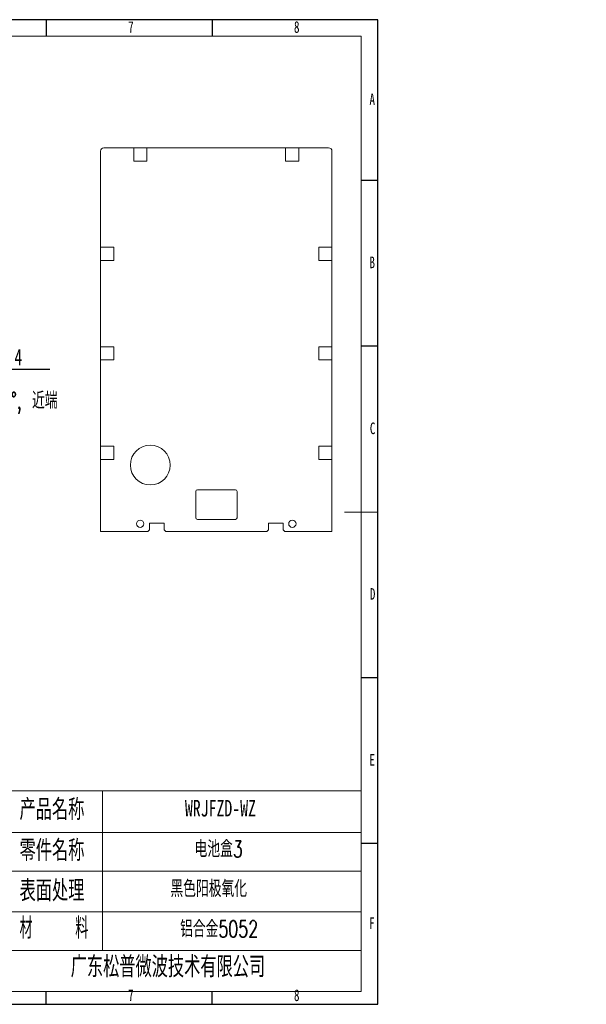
# Model space of a CAD drawing. Header units: millimetres. Extents: x -8 to 916, y -4 to 297.
# Tile 4 of 5: x 312 to 483, y 0 to 297. Entities that reach past the tile are written whole.
import ezdxf

# ---------------------------------------------------------------- set-up
doc = ezdxf.new("R2010")
doc.units = ezdxf.units.MM
for name, color, linetype in [('10', 7, 'Continuous'), ('5', 7, 'Continuous'), ('9', 7, 'Continuous')]:
    doc.layers.add(name, color=color, linetype=linetype)
doc.styles.add('SLDTEXTSTYLE0', font='TXT', dxfattribs={"width": 0.7})
doc.styles.add('SLDTEXTSTYLE1', font='TXT', dxfattribs={"width": 0.7, "bigfont": 'bigfont'})
doc.styles.add('SLDTEXTSTYLE3', font='TXT', dxfattribs={"width": 0.566667, "bigfont": 'bigfont'})
doc.styles.add('SLDTEXTSTYLE4', font='TXT', dxfattribs={"width": 0.633333})
doc.styles.add('SLDTEXTSTYLE5', font='TXT', dxfattribs={"width": 0.642857})
doc.styles.add('SLDTEXTSTYLE6', font='TXT', dxfattribs={"width": 0.616667})
doc.dimstyles.new('SLDDIMSTYLE3', dxfattribs={"dimtxt": 5, "dimasz": 4.08, "dimexe": 0, "dimexo": 0.0625, "dimgap": 1.25, "dimtad": 0, "dimtih": 1, "dimtoh": 1, "dimrnd": 1e-09, "dimzin": 4, "dimdsep": 46, "dimtxsty": 'SLDTEXTSTYLE0', "dimblk1": 'NONE', "dimsah": 1, "dimcen": 0, "dimadec": 0, "dimazin": 1, "dimtfac": 1, "dimtmove": 0, "dimatfit": 3, "dimldrblk": 'NONE', "dimfxl": 0, "dimfrac": 2, "dimtolj": 1, "dimtzin": 12, "dimarcsym": 0})
doc.dimstyles.new('SLDDIMSTYLE9', dxfattribs={"dimtxt": 5, "dimasz": 4.08, "dimexe": 0, "dimexo": 0.0625, "dimgap": 1.25, "dimtad": 0, "dimtih": 1, "dimtoh": 1, "dimdec": 6, "dimrnd": 1e-09, "dimzin": 12, "dimdsep": 46, "dimtxsty": 'SLDTEXTSTYLE0', "dimblk1": 'NONE', "dimsah": 1, "dimcen": 0, "dimadec": 0, "dimazin": 3, "dimtfac": 1, "dimtmove": 0, "dimatfit": 3, "dimldrblk": 'NONE', "dimfxl": 0, "dimfrac": 2, "dimtolj": 1, "dimtzin": 12, "dimarcsym": 0})

# ---------------------------------------------------------------- blocks, each defined once
blk = doc.blocks.new('SW_NOTE_0')
at = {"layer": '10', "color": 0, "attachment_point": 1, "style": 'SLDTEXTSTYLE1'}
for s, insert, char_height in [('1\\M+18141\\M+1955C\\M+196CA\\M+195BD\\M+190AE\\M+18141\\M+19DD9锐\\M+18A70\\M+18141\\M+19DD9\\M+196D1\\M+18E68\\M+18141\\M+19DD9划\\M+18DAD\\M+18141\\M+19DD9变\\M+18C60', (0, 9.55), 7.40833), ('2\\M+18141\\M+18F8A\\M+1974C\\M+196A2\\M+1928D\\M+18EDA\\M+190A1\\M+18CF6\\M+18DB7\\M+18BCF\\M+188C2GB/T1084-2400f级\\M+189C1\\M+18D48', (0, -1.83), 7.40833), ('3\\M+18141\\M+196A2\\M+1928D\\M+18D45\\M+188CA\\M+18CF6\\M+18DB7\\M+18BCF\\M+188C2\\M+1817D0.1', (0, -13.21), 7.4083), ('5\\M+18141\\M+196A2\\M+1928D\\M+18EDA\\M+190A1\\M+18E51\\M+18FC6SERP\\M+195B6\\M+18C8F\\M+189C1\\M+18D48', (0, -35.96), 7.4083)]:
    blk.add_mtext(s, dxfattribs=dict(at, insert=insert, char_height=char_height))
blk = doc.blocks.new('SW_SYMBOL_HOLE_SINK')
at = {"layer": '10', "color": 0}
for p, q in [((0, 875), (800, 75)), ((800, 75), (1600, 875))]:
    blk.add_line(p, q, dxfattribs=at)
blk = doc.blocks.new('SW_SYMBOL_HOLE_SPOT')
at = {"layer": '10', "color": 0}
for p, q in [((0, 875), (0, 75)), ((1600, 75), (1600, 875)), ((0, 75), (1600, 75))]:
    blk.add_line(p, q, dxfattribs=at)
blk = doc.blocks.new('SW_SYMBOL_HOLE_DEPTH')
at = {"layer": '10', "color": 0}
for p, q in [((0, 875), (800, 875)), ((100, 555), (400, 75)), ((400, 875), (400, 75)), ((700, 555), (400, 75))]:
    blk.add_line(p, q, dxfattribs=at)
blk = doc.blocks.new('_D_10')
at = {"layer": '10'}
for p, q in [((202.17, 145.95), (205.63, 143.95)), ((205.63, 143.95), (243.52, 122.08)), ((243.52, 122.08), (290.38, 122.08))]:
    blk.add_line(p, q, dxfattribs=at)
blk.add_solid([(205.63, 143.95), (208.91, 141.47), (209.42, 142.35)], dxfattribs=at)
at = {"layer": '10', "xscale": 0.006445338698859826, "yscale": 0.006445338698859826, "zscale": 0.006445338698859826}
for name, p in [('SW_SYMBOL_HOLE_SINK', (249.69, 115.96)), ('SW_SYMBOL_HOLE_SPOT', (247.99, 109.44)), ('SW_SYMBOL_HOLE_DEPTH', (270.96, 109.44))]:
    blk.add_blockref(name, p, dxfattribs=at)
at = {"layer": '10', "char_height": 5, "attachment_point": 1}
for s, insert, style in [('2 x', (245.1, 128.19), 'SLDTEXTSTYLE4'), ('%%c', (253.86, 128.21), 'SLDTEXTSTYLE0'), ('2.20 \\M+18AAE\\M+19153贯\\M+190FA', (261.61, 128.19), 'SLDTEXTSTYLE1'), ('%%c', (260.21, 121.69), 'SLDTEXTSTYLE0'), ('4 X 90°', (267.97, 121.67), 'SLDTEXTSTYLE5'), ('%%c', (258.51, 115.17), 'SLDTEXTSTYLE0'), ('4', (266.27, 115.15), 'SLDTEXTSTYLE0'), ('0.10', (278.4, 115.15), 'SLDTEXTSTYLE0')]:
    blk.add_mtext(s, dxfattribs=dict(at, insert=insert, style=style))
blk = doc.blocks.new('_NONE')
blk = doc.blocks.new('_D_22')
at = {"layer": '10'}
for p, q in [((257.21, 167.34), (263.71, 191.61)), ((263.71, 191.61), (321.09, 191.61)), ((256.67, 165.36), (257.21, 167.34))]:
    blk.add_line(p, q, dxfattribs=at)
blk.add_solid([(257.21, 167.34), (258.75, 171.15), (257.77, 171.42)], dxfattribs=at)
at = {"layer": '10', "xscale": 0.006445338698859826, "yscale": 0.006445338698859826, "zscale": 0.006445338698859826}
for name, p in [('SW_SYMBOL_HOLE_DEPTH', (302.96, 192.02)), ('SW_SYMBOL_HOLE_DEPTH', (297.73, 185.5)), ('SW_SYMBOL_HOLE_SINK', (265.3, 178.98))]:
    blk.add_blockref(name, p, dxfattribs=at)
at = {"layer": '10', "char_height": 5, "attachment_point": 1}
for s, insert, style in [('3 x  M2 - 6H', (273.47, 197.72), 'SLDTEXTSTYLE6'), ('4', (310.41, 197.72), 'SLDTEXTSTYLE0'), ('%%c', (278.71, 191.22), 'SLDTEXTSTYLE0'), ('1.60', (286.47, 191.2), 'SLDTEXTSTYLE0'), ('6', (305.17, 191.2), 'SLDTEXTSTYLE0'), ('%%c', (275.82, 184.7), 'SLDTEXTSTYLE0'), ('2.05 X 90\\M+1818B, \\M+18BDF\\M+1925B', (283.57, 184.68), 'SLDTEXTSTYLE1')]:
    blk.add_mtext(s, dxfattribs=dict(at, insert=insert, style=style))

msp = doc.modelspace()

# ---------------------------------------------------------------- linework, layer by layer
at = {"color": 7, "linetype": 'Continuous', "lineweight": 15}
for p, q in [((336.3817593, 228.3547793), (336.3817593, 257.3547785)), ((337.3817592, 258.3547805), (346.3817593, 258.3547805)), ((346.3817593, 258.3547805), (346.3817593, 254.3547799)), ((350.381759, 258.3547805), (346.3817593, 258.3547805)), ((350.381759, 254.3547799), (350.381759, 258.3547805)), ((350.381759, 258.3547805), (392.1817606, 258.3547805)), ((392.1817606, 258.3547805), (392.1817606, 254.3547799)), ((396.1817576, 258.3547805), (392.1817606, 258.3547805)), ((396.1817576, 254.3547799), (396.1817576, 258.3547805)), ((396.1817576, 258.3547805), (405.1817572, 258.3547805)), ((406.1817592, 257.3547785), (406.1817592, 228.3547793)), ((346.3817593, 254.3547799), (350.381759, 254.3547799)), ((392.1817606, 254.3547799), (396.1817576, 254.3547799)), ((340.3817592, 228.3547793), (336.3817593, 228.3547793)), ((336.3817593, 228.3547793), (336.3817593, 224.3547787)), ((340.3817592, 224.3547787), (340.3817592, 228.3547793)), ((402.1817585, 228.3547793), (402.1817585, 224.3547787)), ((406.1817592, 228.3547793), (402.1817585, 228.3547793)), ((406.1817592, 224.3547787), (406.1817592, 228.3547793)), ((336.3817593, 224.3547787), (340.3817592, 224.3547787)), ((336.3817593, 198.3547791), (336.3817593, 224.3547787)), ((402.1817585, 224.3547787), (406.1817592, 224.3547787)), ((406.1817592, 224.3547787), (406.1817592, 198.3547791)), ((340.3817592, 198.3547791), (336.3817593, 198.3547791)), ((336.3817593, 198.3547791), (336.3817593, 194.3547791)), ((340.3817592, 194.3547791), (340.3817592, 198.3547791)), ((402.1817585, 198.3547791), (402.1817585, 194.3547791)), ((406.1817592, 198.3547791), (402.1817585, 198.3547791)), ((406.1817592, 194.3547791), (406.1817592, 198.3547791)), ((336.3817593, 194.3547791), (340.3817592, 194.3547791)), ((336.3817593, 168.3547788), (336.3817593, 194.3547791)), ((402.1817585, 194.3547791), (406.1817592, 194.3547791)), ((406.1817592, 194.3547791), (406.1817592, 168.3547788)), ((336.3817593, 168.3547788), (336.3817593, 164.35478)), ((340.3817592, 168.3547788), (336.3817593, 168.3547788)), ((340.3817592, 164.35478), (340.3817592, 168.3547788)), ((402.1817585, 168.3547788), (402.1817585, 164.35478)), ((406.1817592, 168.3547788), (402.1817585, 168.3547788)), ((406.1817592, 164.35478), (406.1817592, 168.3547788)), ((336.3817593, 164.35478), (340.3817592, 164.35478)), ((336.3817593, 142.6547777), (336.3817593, 164.35478)), ((402.1817585, 164.35478), (406.1817592, 164.35478)), ((406.1817592, 164.35478), (406.1817592, 142.6547777)), ((365.0817601, 146.7547801), (365.0817601, 154.7047806)), ((365.5817593, 155.2047778), (377.0817583, 155.2047778)), ((377.5817594, 154.7047806), (377.5817594, 146.7547801)), ((377.0817583, 146.2547791), (365.5817593, 146.2547791)), ((350.6317595, 142.6547777), (336.3817593, 142.6547777)), ((350.6317595, 142.6547777), (351.1317596, 143.1547788)), ((355.5317586, 145.1547791), (351.1317596, 145.1547791)), ((351.1317596, 145.1547791), (351.1317596, 143.1547788)), ((355.5317586, 143.1547788), (355.5317586, 145.1547791)), ((355.5317586, 143.1547788), (356.0317596, 142.6547777)), ((386.5317581, 142.6547777), (356.0317596, 142.6547777)), ((386.5317581, 142.6547777), (387.0317591, 143.1547788)), ((391.4317591, 145.1547791), (387.0317591, 145.1547791)), ((387.0317591, 145.1547791), (387.0317591, 143.1547788)), ((391.4317591, 143.1547788), (391.4317591, 145.1547791)), ((391.4317591, 143.1547788), (391.9317601, 142.6547777)), ((406.1817592, 142.6547777), (391.9317601, 142.6547777))]:
    msp.add_line(p, q, dxfattribs=at)
for centre, radius in [((351.3817592, 162.6547792), 6), ((348.3317592, 144.9547792), 1.1), ((394.2317592, 144.9547792), 1.1)]:
    msp.add_circle(centre, radius, dxfattribs=at)
for centre, radius, start, end in [((337.3817592, 257.3547792), 1, 90, 180), ((405.1817592, 257.3547792), 1, 0, 90), ((365.5817592, 154.7047792), 0.5, 90, 180), ((377.0817592, 154.7047792), 0.5, 0, 90), ((365.5817592, 146.7547792), 0.5, 180, 270), ((377.0817592, 146.7547792), 0.5, 270, 0)]:
    msp.add_arc(centre, radius, start, end, dxfattribs=at)
at = {"layer": '10', "lineweight": 15}
for p, q in [((188.6785455, 64.4299422), (415, 64.4299422)), ((336.9334956, 64.4299422), (336.9334956, 16.2097292)), ((188.6785455, 51.8098558), (415, 51.8098558)), ((188.6785455, 40.1923342), (415, 40.1923342)), ((188.6785455, 27.931775), (415, 27.931775)), ((188.6785455, 16.2097292), (415, 16.2097292))]:
    msp.add_line(p, q, dxfattribs=at)
at = {"layer": '5'}
for p, q in [((320, 297), (320, 292)), ((370, 297), (370, 292)), ((420, 248.5), (415, 248.5)), ((420, 198.5), (415, 198.5)), ((420, 98.5), (415, 98.5)), ((420, 48.5), (415, 48.5)), ((320, 0), (320, 3.8961968)), ((370, 0), (370, 3.8961968))]:
    msp.add_line(p, q, dxfattribs=at)
at = {"layer": '5', "color": 7, "lineweight": 15}
for p, q in [((415, 292), (25, 292)), ((415, 3.8961968), (415, 292)), ((0, 3.8961968), (415, 3.8961968))]:
    msp.add_line(p, q, dxfattribs=at)
at = {"layer": '5', "lineweight": 15}
msp.add_line((420, 148.5), (410, 148.5), dxfattribs=at)
at = {"layer": '9', "color": 7}
for p, q in [((420, 297), (0, 297)), ((420, 148.5), (420, 297)), ((420, 0), (420, 148.5)), ((0, 0), (420, 0))]:
    msp.add_line(p, q, dxfattribs=at)

# ---------------------------------------------------------------- block references
at = {"layer": '10'}
msp.add_blockref('SW_NOTE_0', (32.8050681, 57.3718725), dxfattribs=at)

# ---------------------------------------------------------------- texts
for s, insert, char_height, attachment_point, style in [('7', (345.546875, 296.5426708), 3.5, 2, 'SLDTEXTSTYLE0'), ('8', (395.546875, 296.5426708), 3.5, 2, 'SLDTEXTSTYLE0'), ('A', (418.3203125, 274.7364279), 3.5, 2, 'SLDTEXTSTYLE0'), ('B', (418.3203125, 225.5426708), 3.5, 2, 'SLDTEXTSTYLE0'), ('C', (418.4272569, 175.4864279), 3.5, 2, 'SLDTEXTSTYLE0'), ('D', (418.4296875, 125.5426708), 3.5, 2, 'SLDTEXTSTYLE0'), ('E', (418.3178819, 75.4864279), 3.5, 2, 'SLDTEXTSTYLE0'), ('产\\M+19569\\M+196BC\\M+18FCC', (311.9461482, 61.9152771), 6.35, 1, 'SLDTEXTSTYLE1'), ('单\\M+18AF7\\M+19770\\M+197CA', (251.8366274, 61.1570778), 6.35, 1, 'SLDTEXTSTYLE1'), ('订单\\M+19094\\M+197CA', (283.1643048, 61.1570778), 6.35, 1, 'SLDTEXTSTYLE1'), ('WRJFZD-WZ', (361.827327, 61.6514129), 5, 1, 'SLDTEXTSTYLE0'), ('\\M+197EB\\M+18C8F\\M+196BC\\M+18FCC', (311.957907, 49.583033), 6.35, 1, 'SLDTEXTSTYLE1'), ('电\\M+19272\\M+1E1B43', (364.7370479, 49.3446491), 5, 1, 'SLDTEXTSTYLE1'), ('订单编\\M+18D86', (283.1584253, 37.4510545), 6.35, 1, 'SLDTEXTSTYLE1'), ('\\M+1955C\\M+196CA处\\M+1979D', (311.957907, 37.4510545), 6.35, 1, 'SLDTEXTSTYLE1'), ('\\M+1FC4B\\M+19046阳极氧\\M+189BB', (357.4627434, 37.3692489), 5, 1, 'SLDTEXTSTYLE1'), ('\\M+18DDE    \\M+197BF', (311.957907, 26.1699459), 6.35, 1, 'SLDTEXTSTYLE3'), ('铝\\M+18D87\\M+18BE05052', (360.3724652, 25.2363392), 5, 1, 'SLDTEXTSTYLE1'), ('F', (418.2243055, 26.2364279), 3.5, 2, 'SLDTEXTSTYLE0'), ('\\M+19BF6东\\M+18FBC\\M+19581\\M+194F7\\M+19467\\M+18B5A术\\M+1974C\\M+18CC0\\M+18CF6\\M+18E69', (327.3692687, 14.4869713), 6.35, 1, 'SLDTEXTSTYLE1'), ('7', (345.546875, 4.4864279), 3.5, 2, 'SLDTEXTSTYLE0'), ('8', (395.546875, 4.4864279), 3.5, 2, 'SLDTEXTSTYLE0')]:
    msp.add_mtext(s, dxfattribs=dict(at, insert=insert, char_height=char_height, attachment_point=attachment_point, style=style))

# ---------------------------------------------------------------- dimensions: what is measured, and where the dimension line sits
dim = msp.add_diameter_dim_2p(p1=(256.6744456, 165.3647162), p2=(257.2051066, 167.3448422), text='3 x  M2 - 6H {\\fGDT;x} 4\\P%%c 1.60 {\\fGDT;x} 6\\P{\\fGDT;w}%%c 2.05 X 90°, 近端', dimstyle='SLDDIMSTYLE9', override={"dimpost": '<>'}, dxfattribs=at)
dim.commit()
dim.dimension.update_dxf_attribs({"geometry": '_D_22', "text_midpoint": (293.1926951, 188.0165578), "dimtype": 163})
dim = msp.add_diameter_dim_2p(p1=(202.1668594, 145.9549162), p2=(205.6308028, 143.9546422), text='2 x <> 完全贯穿\\P{\\fGDT;w}%%c 4 X 90°\\P{\\fGDT;v}%%c 4 {\\fGDT;x} 0.10', dimstyle='SLDDIMSTYLE3', dxfattribs=at)
dim.commit()
dim.dimension.update_dxf_attribs({"geometry": '_D_10', "text_midpoint": (267.7403434, 118.4811648), "dimtype": 163})

doc.saveas('drawing.dxf')
